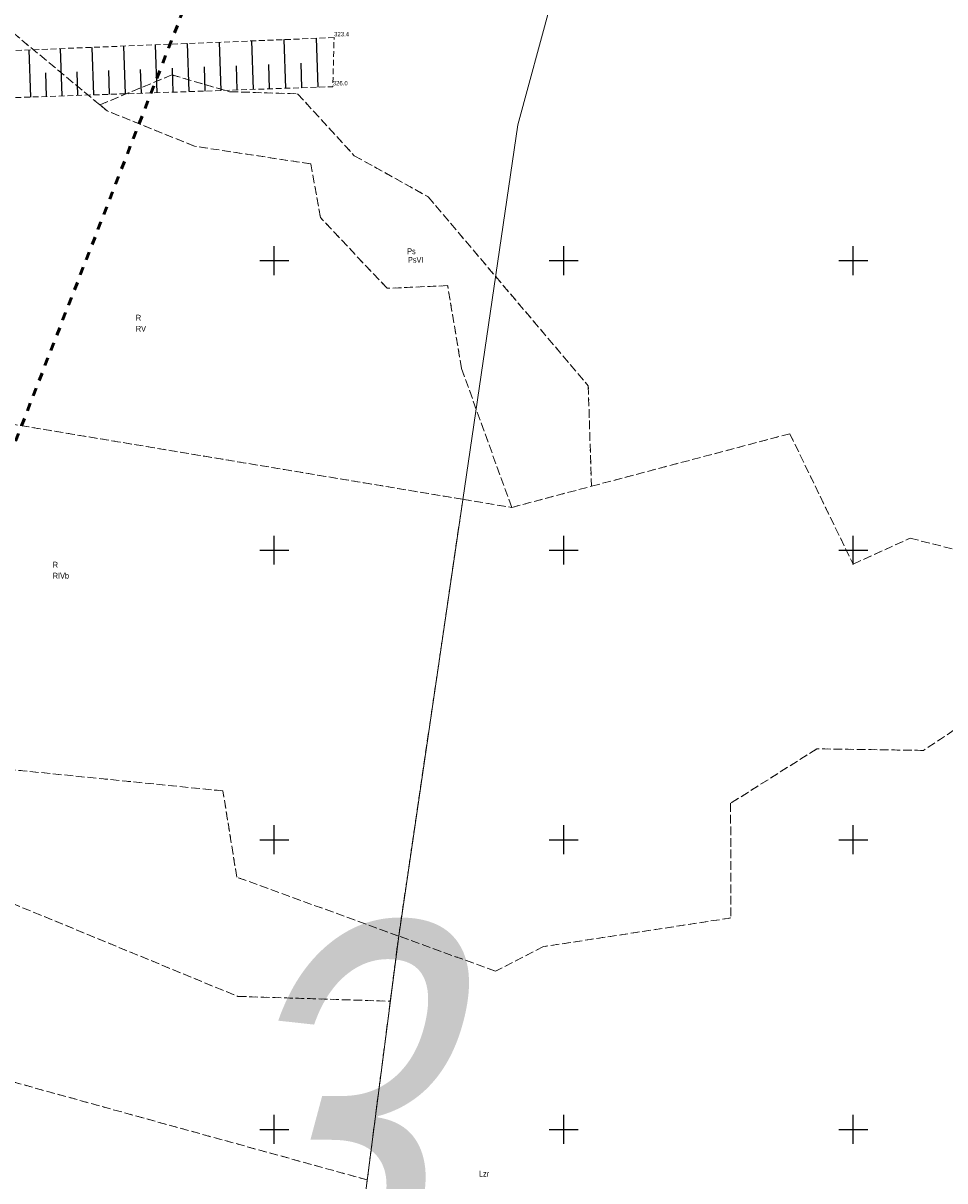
# Model space of a CAD drawing. Header units: metres. Extents: x 7523615 to 7533948, y 5492686 to 5502120.
# Tile 105 of 256: x 7529857 to 7530016, y 5497691 to 5497891. Entities that reach past the tile are written whole.
import ezdxf
from ezdxf.enums import TextEntityAlignment as Align

# ---------------------------------------------------------------- set-up
doc = ezdxf.new("R2010")
doc.units = ezdxf.units.M
for name, pattern in [('1.0_0.5', [1.5, 1, -0.5]), ('1.4_1.4', [2.8, 1.4, -1.4]), ('219-500', [0]), ('egkk-500', [2, 1.5, -0.5]), ('egug-500', [1, 0.5, -0.5])]:
    doc.linetypes.add(name, pattern=pattern)
doc.layers.get('0').update_dxf_attribs({"color": 2, "lineweight": 5})
doc.styles.get("Standard").update_dxf_attribs({"font": 'Working1250', "width": 0.75})

# ---------------------------------------------------------------- blocks, each defined once
blk = doc.blocks.new('203')
at = {"linetype": 'Continuous', "lineweight": 0}
h = blk.add_hatch(color=0, dxfattribs=at)
edge = h.paths.add_edge_path()
edge.add_arc((0, 0), 0.045, 0, 360)
blk = doc.blocks.new('PW01')
at = {"linetype": 'Continuous', "lineweight": 13}
h = blk.add_hatch(color=0, dxfattribs=at)
edge = h.paths.add_edge_path()
edge.add_arc((0, 0), 0.045, 0, 360)
blk = doc.blocks.new('RAMKA500K')
at = {"color": 0}
for p, q in [((0, 247.5), (0, 250)), ((0, 250), (2.5, 250)), ((297.5, 250), (302.5, 250)), ((300, 247.5), (300, 250)), ((347.5, 250), (352.5, 250)), ((350, 247.5), (350, 250)), ((397.5, 250), (400, 250)), ((400, 247.5), (400, 250)), ((0, 197.5), (0, 202.5)), ((300, 197.5), (300, 202.5)), ((350, 197.5), (350, 202.5)), ((400, 197.5), (400, 202.5)), ((0, 200), (2.5, 200)), ((297.5, 200), (302.5, 200)), ((347.5, 200), (352.5, 200)), ((397.5, 200), (400, 200)), ((0, 97.5), (0, 102.5)), ((300, 97.5), (300, 102.5)), ((350, 97.5), (350, 102.5)), ((400, 97.5), (400, 102.5)), ((0, 100), (2.5, 100)), ((297.5, 100), (302.5, 100)), ((347.5, 100), (352.5, 100)), ((397.5, 100), (400, 100)), ((0, 47.5), (0, 52.5)), ((300, 47.5), (300, 52.5)), ((350, 47.5), (350, 52.5)), ((400, 47.5), (400, 52.5)), ((0, 50), (2.5, 50)), ((297.5, 50), (302.5, 50)), ((347.5, 50), (352.5, 50)), ((397.5, 50), (400, 50)), ((0, 0), (0, 2.5)), ((300, 0), (300, 2.5)), ((350, 0), (350, 2.5)), ((400, 0), (400, 2.5)), ((0, 0), (2.5, 0)), ((297.5, 0), (302.5, 0)), ((347.5, 0), (352.5, 0)), ((397.5, 0), (400, 0))]:
    blk.add_line(p, q, dxfattribs=at)

msp = doc.modelspace()

# ---------------------------------------------------------------- linework, layer by layer
at = {"layer": '000 Inne (niezydentyfikowane)', "color": 7, "linetype": 'CONTINUOUS', "lineweight": 25, "flags": 128}
for points in [[(7529863.37, 5497878.42), (7529863.09, 5497886.59)], [(7529868.82, 5497878.6), (7529868.54, 5497886.81)], [(7529874.29, 5497878.79), (7529874.01, 5497887.03)], [(7529879.79, 5497878.98), (7529879.5, 5497887.25)], [(7529885.3, 5497879.17), (7529885.02, 5497887.47)], [(7529890.84, 5497879.36), (7529890.55, 5497887.69)], [(7529896.4, 5497879.55), (7529896.11, 5497887.92)], [(7529901.98, 5497879.74), (7529901.69, 5497888.14)], [(7529907.58, 5497879.93), (7529907.29, 5497888.37)], [(7529857.94, 5497878.23), (7529857.66, 5497886.37)], [(7529866.09, 5497878.51), (7529865.95, 5497882.6)], [(7529871.55, 5497878.7), (7529871.41, 5497882.81)], [(7529877.04, 5497878.89), (7529876.9, 5497883.01)], [(7529882.54, 5497879.07), (7529882.4, 5497883.22)], [(7529888.07, 5497879.26), (7529887.92, 5497883.42)], [(7529893.61, 5497879.45), (7529893.47, 5497883.63)], [(7529899.18, 5497879.65), (7529899.04, 5497883.84)], [(7529904.77, 5497879.84), (7529904.63, 5497884.05)], [(7529860.65, 5497878.32), (7529860.51, 5497882.4)]]:
    msp.add_lwpolyline(points, dxfattribs=at)
at = {"layer": '217-kontur klasyfikacyjny', "color": 7, "linetype": 'egkk-500', "lineweight": 18, "flags": 128}
for points in [[(7529869.88, 5497876.87), (7529852.62, 5497891.2)], [(7529869.88, 5497876.87), (7529882.29, 5497882.05)], [(7529882.29, 5497882.05), (7529892.27, 5497879.15)], [(7529892.27, 5497879.15), (7529904.01, 5497878.79)], [(7529904.01, 5497878.79), (7529913.82, 5497868.1)], [(7529871.12, 5497875.84), (7529869.88, 5497876.87)], [(7529886.21, 5497869.74), (7529871.12, 5497875.84)], [(7529906.31, 5497866.68), (7529886.21, 5497869.74)], [(7529907.97, 5497857.43), (7529906.31, 5497866.68)], [(7529913.82, 5497868.1), (7529926.56, 5497861.02)], [(7529926.56, 5497861.02), (7529954.23, 5497828.37)], [(7529919.48, 5497845.21), (7529907.97, 5497857.43)], [(7529929.94, 5497845.67), (7529919.48, 5497845.21)], [(7529932.34, 5497831.35), (7529929.94, 5497845.67)], [(7529941, 5497807.38), (7529932.34, 5497831.35)], [(7529954.23, 5497828.37), (7529954.77, 5497811.03)], [(7529932.57, 5497808.78), (7529836.43, 5497824.81)], [(7529954.77, 5497811.03), (7529989.04, 5497820.1)], [(7529989.04, 5497820.1), (7529999.96, 5497797.59)], [(7529941, 5497807.38), (7529954.77, 5497811.03)], [(7529921.48, 5497733.39), (7529932.57, 5497808.78)], [(7529932.57, 5497808.78), (7529941, 5497807.38)], [(7529999.96, 5497797.59), (7530009.81, 5497802.07)], [(7530009.81, 5497802.07), (7530017.43, 5497800.15)], [(7530019.11, 5497770.06), (7530012.1, 5497765.43)], [(7529891.12, 5497758.44), (7529824.44, 5497765.14)], [(7529993.73, 5497765.71), (7529978.81, 5497756.3)], [(7530012.1, 5497765.43), (7529993.73, 5497765.71)], [(7529893.53, 5497743.54), (7529891.12, 5497758.44)], [(7529978.81, 5497756.3), (7529978.88, 5497736.51)], [(7529921.48, 5497733.39), (7529893.53, 5497743.54)], [(7529847.28, 5497742.09), (7529893.68, 5497722.97)], [(7529978.88, 5497736.51), (7529946.48, 5497731.55)], [(7529920.03, 5497722.13), (7529921.48, 5497733.39)], [(7529938.2, 5497727.32), (7529921.48, 5497733.39)], [(7529946.48, 5497731.55), (7529938.2, 5497727.32)], [(7529893.68, 5497722.97), (7529920.03, 5497722.13)], [(7529920.03, 5497722.13), (7529916.05, 5497691.28)], [(7529916.05, 5497691.28), (7529817.73, 5497718.47)], [(7529916.05, 5497691.28), (7529911.74, 5497657.86)]]:
    msp.add_lwpolyline(points, dxfattribs=at)
at = {"layer": '218-kontur użytku gruntowego', "color": 7, "linetype": 'egug-500', "lineweight": 18, "flags": 128}
for points in [[(7529869.88, 5497876.87), (7529852.62, 5497891.2)], [(7529869.88, 5497876.87), (7529882.29, 5497882.05)], [(7529882.29, 5497882.05), (7529892.27, 5497879.15)], [(7529892.27, 5497879.15), (7529904.01, 5497878.79)], [(7529904.01, 5497878.79), (7529913.82, 5497868.1)], [(7529871.12, 5497875.84), (7529869.88, 5497876.87)], [(7529886.21, 5497869.74), (7529871.12, 5497875.84)], [(7529906.31, 5497866.68), (7529886.21, 5497869.74)], [(7529907.97, 5497857.43), (7529906.31, 5497866.68)], [(7529913.82, 5497868.1), (7529926.56, 5497861.02)], [(7529926.56, 5497861.02), (7529954.23, 5497828.37)], [(7529919.48, 5497845.21), (7529907.97, 5497857.43)], [(7529929.94, 5497845.67), (7529919.48, 5497845.21)], [(7529932.34, 5497831.35), (7529929.94, 5497845.67)], [(7529941, 5497807.38), (7529932.34, 5497831.35)], [(7529954.23, 5497828.37), (7529954.77, 5497811.03)], [(7529836.43, 5497824.81), (7529932.57, 5497808.78)], [(7529954.77, 5497811.03), (7529989.04, 5497820.1)], [(7529989.04, 5497820.1), (7529999.96, 5497797.59)], [(7529941, 5497807.38), (7529954.77, 5497811.03)], [(7529921.48, 5497733.39), (7529932.57, 5497808.78)], [(7529932.57, 5497808.78), (7529941, 5497807.38)], [(7529999.96, 5497797.59), (7530009.81, 5497802.07)], [(7530009.81, 5497802.07), (7530017.43, 5497800.15)], [(7530019.11, 5497770.06), (7530012.1, 5497765.43)], [(7529891.12, 5497758.44), (7529824.44, 5497765.14)], [(7529993.73, 5497765.71), (7529978.81, 5497756.3)], [(7530012.1, 5497765.43), (7529993.73, 5497765.71)], [(7529893.53, 5497743.54), (7529891.12, 5497758.44)], [(7529978.81, 5497756.3), (7529978.88, 5497736.51)], [(7529921.48, 5497733.39), (7529893.53, 5497743.54)], [(7529847.28, 5497742.09), (7529893.68, 5497722.97)], [(7529978.88, 5497736.51), (7529946.48, 5497731.55)], [(7529921.48, 5497733.39), (7529920.03, 5497722.13)], [(7529938.2, 5497727.32), (7529921.48, 5497733.39)], [(7529946.48, 5497731.55), (7529938.2, 5497727.32)], [(7529893.68, 5497722.97), (7529920.03, 5497722.13)], [(7529920.03, 5497722.13), (7529916.05, 5497691.28)], [(7529916.05, 5497691.28), (7529817.73, 5497718.47)], [(7529916.05, 5497691.28), (7529911.74, 5497657.86)]]:
    msp.add_lwpolyline(points, dxfattribs=at)
at = {"layer": '219-działka ewidencyjna', "color": 3, "linetype": '219-500', "lineweight": 18, "flags": 128}
for points in [[(7529942.08, 5497873.43), (7529947.78, 5497894.4)], [(7529921.48, 5497733.39), (7529942.08, 5497873.43)], [(7529911.74, 5497657.86), (7529921.48, 5497733.39)]]:
    msp.add_lwpolyline(points, dxfattribs=at)
at = {"layer": 'skarpa nieumocniona', "color": 7, "linetype": '1.0_0.5', "lineweight": 18, "flags": 128}
msp.add_lwpolyline([(7529910.33, 5497888.49), (7529839.04, 5497885.62), (7529809.98, 5497872.79), (7529804.99, 5497870.28), (7529789.91, 5497853.11), (7529814.36, 5497866.54), (7529842.8, 5497877.71), (7529910.1, 5497880.02)], close=True, dxfattribs=at)
msp.add_lwpolyline([(7529910.33, 5497888.49), (7529839.04, 5497885.62), (7529809.98, 5497872.79), (7529804.99, 5497870.28), (7529789.91, 5497853.11), (7529814.36, 5497866.54), (7529842.8, 5497877.71), (7529910.1, 5497880.02)], close=True, dxfattribs=at)
at = {"layer": 'Zakres', "color": 5, "linetype": '1.4_1.4', "lineweight": 50, "flags": 128}
msp.add_lwpolyline([(7531743.27, 5499246.67), (7531674.19, 5499075.04), (7531617.16, 5499130.01), (7531497.22, 5499019.6), (7531360.69, 5498909.88), (7531137.38, 5498723.26), (7530837.96, 5498471.05), (7530827.29, 5498468.56), (7530555.83, 5498209.93), (7530490.21, 5498246.48), (7530415.42, 5498175.93), (7530370.97, 5498140.65), (7530313.12, 5498105.37), (7530175.54, 5498113.13), (7530201.64, 5498273.29), (7530135.32, 5498299.4), (7530095.81, 5498250.01), (7529934.94, 5498278.94), (7529886.55, 5498254.6), (7529886.96, 5498227.43), (7529861.56, 5498166.05), (7529795.24, 5498157.58), (7529752.2, 5498064.45), (7529512.79, 5498134.24), (7529497.7, 5498245.62), (7529418.48, 5498260.59), (7529163.77, 5498290.23), (7529123.55, 5498137.12), (7529361.33, 5498088.44), (7529468.57, 5498017.18), (7529499.62, 5497998.73), (7529568.05, 5497998.13), (7529612.5, 5497967.79), (7529759.26, 5497962.85), (7529731.04, 5497742.01), (7529837.62, 5497773.43), (7529926.26, 5498000.98), (7530249.5, 5497965.97), (7530399.55, 5498036.46), (7530504.33, 5498041.17), (7530550.19, 5498000.25), (7530485.28, 5497939.57), (7530567.12, 5497896.53), (7530578.58, 5497865.95), (7530414.96, 5497723.67), (7530456.35, 5497670.63), (7530620.04, 5497828.68), (7530672.25, 5497834.44), (7530708.23, 5497874.66), (7530802.89, 5497949.74), (7531291.02, 5497844.85), (7531633.86, 5497783.35), (7531723.76, 5497752.95), (7531716.74, 5497689.82), (7531638.86, 5497701.8), (7531607.99, 5497651.88), (7531593.17, 5497646.23), (7531554.37, 5497551.69), (7531542.2, 5497533.11), (7531433.37, 5497444.09), (7531365.28, 5497382.71), (7531307.01, 5497340.61), (7531265.62, 5497313.74), (7531154.14, 5497225.54), (7531069.47, 5497140.17), (7531095.58, 5497066.79), (7531227.52, 5497061.86), (7531269.85, 5497013.88), (7531267.74, 5496900.28), (7531245.86, 5496824.79), (7531285.37, 5496797.98), (7531257.86, 5496726.01), (7531235.28, 5496726.72), (7531225.4, 5496699.91), (7531197.11, 5496699.88), (7531185.19, 5496624.41), (7531253.8, 5496571.67), (7531243.22, 5496477.48), (7531256.45, 5496456.49), (7531351.7, 5496436.03), (7531399.67, 5496549.62), (7531437.77, 5496640.64), (7531396.85, 5496663.92), (7531455.59, 5496799.21), (7531464.06, 5496818.26), (7531468.64, 5496848.96), (7531480.28, 5496877.18), (7531555.07, 5497002.95), (7531557.66, 5497022.17), (7531504.63, 5497031.87), (7531386.27, 5497072.44), (7531447.65, 5497179.68), (7531472.88, 5497186.56), (7531542.73, 5497165.75), (7531534.96, 5497117.77), (7531587.88, 5497105.78), (7531625.63, 5497206.32), (7531717.2, 5497165.38), (7531739.28, 5497219.08), (7531634.8, 5497264.88), (7531650.32, 5497306.51), (7531689.66, 5497342.67), (7531724.67, 5497377.51), (7531750.16, 5497383.41), (7531790.73, 5497415.16), (7531807.49, 5497435.8), (7531857.05, 5497525.94), (7531880.16, 5497531.76), (7531912.79, 5497579.21), (7531951.42, 5497582.56), (7531983.17, 5497634.77), (7532010.16, 5497686.45), (7532022.45, 5497715.67), (7532045.96, 5497826.68), (7532028.32, 5497890.18), (7532058.84, 5497978.73), (7532130.81, 5498096.73), (7532169.26, 5498228.67), (7532173.67, 5498272.59), (7532173.45, 5498329.02), (7532174.2, 5498362.37), (7532178.84, 5498457.8), (7532136.75, 5498585.56), (7532124.81, 5498799.34), (7532152.62, 5498813.57), (7532125.69, 5499032.47), (7532124.99, 5499095.27), (7532200.95, 5499066.75), (7532264.33, 5499123.02), (7532116.22, 5499183.81), (7531993.34, 5499227.79), (7531913.61, 5499254.72), (7531816.6, 5499290.94), (7531739.75, 5499297.76), (7531571.83, 5499328.1), (7531549.25, 5499297.76), (7531536.55, 5499281.53), (7531425.08, 5499226.5), (7531439.19, 5499201.8), (7531552.78, 5499254.72), (7531607.81, 5499273.77), (7531677.13, 5499271.21)], close=True, dxfattribs=at)

# ---------------------------------------------------------------- block references
at = {"layer": '203-punkt graniczny', "color": 3, "linetype": 'CONTINUOUS', "lineweight": 18}
for p in [(7529942.08, 5497873.43), (7529921.48, 5497733.39)]:
    msp.add_blockref('203', p, dxfattribs=at)
at = {"layer": 'pikieta naturalna', "color": 7, "linetype": 'CONTINUOUS', "lineweight": 13}
for p in [(7529910.33, 5497888.49), (7529910.1, 5497880.02)]:
    msp.add_blockref('PW01', p, dxfattribs=at)
at = {"layer": 'Wstawianie ramki sekcyjnej z opisem', "color": 7, "linetype": 'CONTINUOUS', "lineweight": 13}
for p in [(7529600, 5497750), (7530000, 5497750), (7529600, 5497500), (7530000, 5497500)]:
    msp.add_blockref('RAMKA500K', p, dxfattribs=at)

# ---------------------------------------------------------------- texts
at = {"layer": '209-oznaczenie konturu klasyfikacyjnego', "color": 7, "linetype": 'CONTINUOUS', "lineweight": 18, "width": 0.79}
for s, p in [('PsVI', (7529923.09, 5497850.62)), ('RV', (7529876.09, 5497838.73)), ('RIVb', (7529861.74, 5497796.09))]:
    msp.add_text(s, height=1, dxfattribs=at).set_placement(p, align=Align.TOP_LEFT)
at = {"layer": '210-oznaczenie konturu użytku gruntowego', "color": 7, "linetype": 'CONTINUOUS', "lineweight": 18, "width": 0.79}
for s, p in [('Ps', (7529922.95, 5497851.1)), ('R', (7529876.09, 5497839.63)), ('R', (7529861.74, 5497796.99)), ('Lzr', (7529935.35, 5497691.86))]:
    msp.add_text(s, height=1, dxfattribs=at).set_placement(p)
at = {"layer": '995-Tekst dodatkowy duży', "color": 6, "linetype": 'CONTINUOUS', "lineweight": 35, "oblique": 15, "width": 0.79}
msp.add_text('3', height=68.36, dxfattribs=at).set_placement((7529883.26, 5497667.2))
at = {"layer": 'pikieta naturalna-Atr2', "color": 7, "width": 0.9}
for s, p in [('323.4', (7529910.33, 5497888.49)), ('326.0', (7529910.1, 5497880.02))]:
    msp.add_text(s, height=0.75, dxfattribs=at).set_placement(p, align=Align.BOTTOM_LEFT)

doc.saveas('drawing.dxf')
